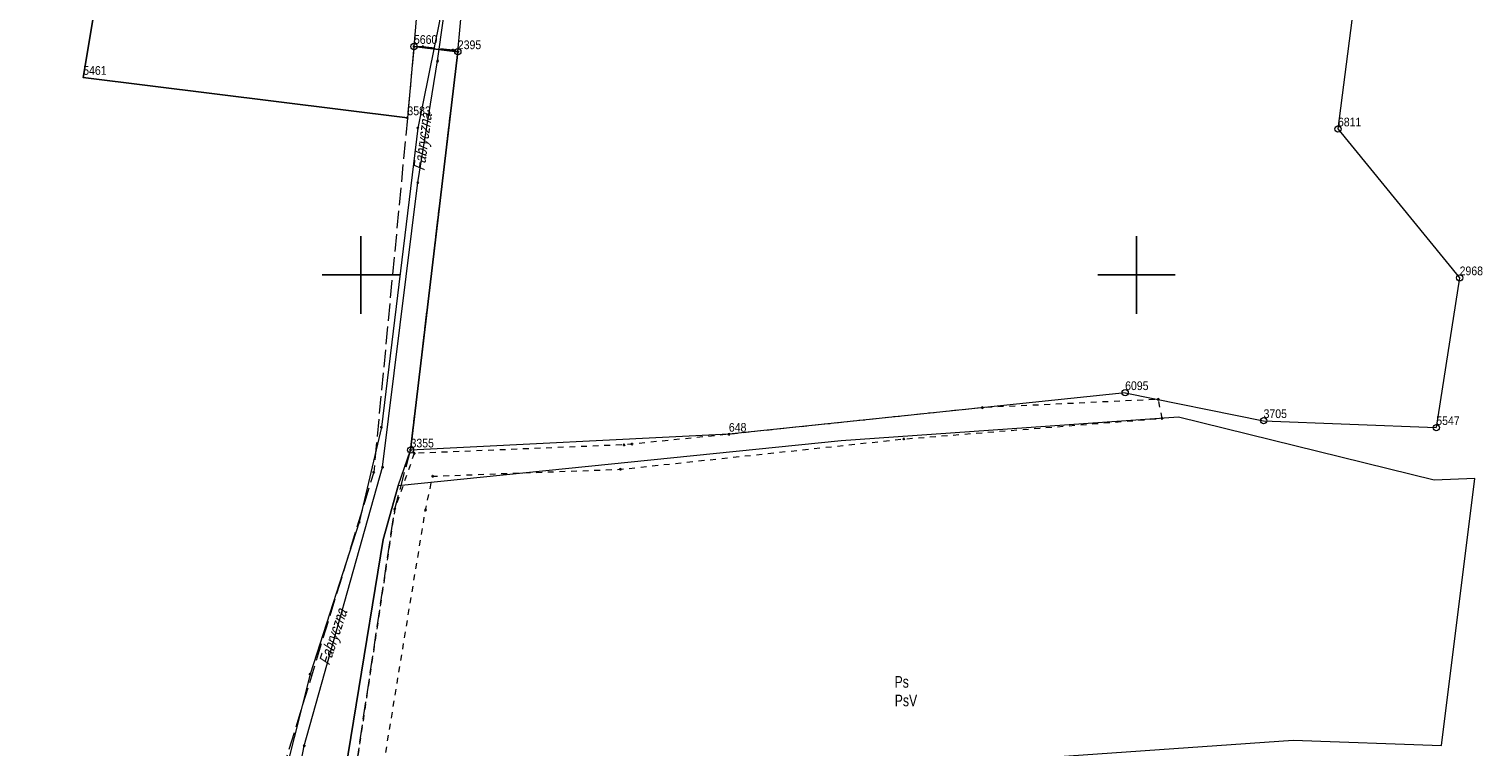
# Model space of a CAD drawing. Header units: metres. Extents: x 5548743 to 5556416, y 5707500 to 5714000.
# Tile 140 of 244: x 5553857 to 5554045, y 5711039 to 5711132. Entities that reach past the tile are written whole.
import ezdxf
from ezdxf.enums import TextEntityAlignment as Align

# ---------------------------------------------------------------- set-up
doc = ezdxf.new("R2010")
doc.units = ezdxf.units.M
for name, pattern in [('0.75_0.75', [1.5, 0.75, -0.75]), ('2.25_0.75', [3, 2.25, -0.75]), ('219-1000', [0])]:
    doc.linetypes.add(name, pattern=pattern)
doc.layers.get('0').update_dxf_attribs({"color": 2, "lineweight": 5})
doc.styles.get("Standard").update_dxf_attribs({"font": 'Working1250', "width": 0.75})

# ---------------------------------------------------------------- blocks, each defined once
blk = doc.blocks.new('202')
at = {"color": 0, "linetype": 'Continuous', "lineweight": 0}
blk.add_circle((0, 0), 0.4, dxfattribs=at)
blk = doc.blocks.new('203')
at = {"linetype": 'Continuous', "lineweight": 0}
h = blk.add_hatch(color=0, dxfattribs=at)
edge = h.paths.add_edge_path()
edge.add_arc((0, 0), 0.09, 0, 360)
blk = doc.blocks.new('PIKIETAW1891')
at = {"color": 0}
blk.add_circle((0, 0), 0.09, dxfattribs=at)
blk = doc.blocks.new('RAMKA1000K')
at = {"color": 0}
for p, q in [((300, 95), (300, 105)), ((400, 95), (400, 105)), ((295, 100), (305, 100)), ((395, 100), (405, 100))]:
    blk.add_line(p, q, dxfattribs=at)

msp = doc.modelspace()

# ---------------------------------------------------------------- linework, layer by layer
at = {"layer": '217-kontur klasyfikacyjny', "color": 3, "linetype": 'CONTINUOUS', "lineweight": 18, "flags": 128}
for points in [[(5553864.18, 5711125.48), (5553867.87, 5711147.63)], [(5553906.83, 5711129.47), (5553905.99, 5711120.27)], [(5553906.39, 5711077.42), (5553912.49, 5711128.79)], [(5553912.49, 5711128.79), (5553906.83, 5711129.47)], [(5553905.99, 5711120.27), (5553864.18, 5711125.48)], [(5554005.4, 5711081.66), (5553961.92, 5711078.59)], [(5554038.39, 5711073.55), (5554005.4, 5711081.66)], [(5553961.92, 5711078.59), (5553904.8, 5711072.82)], [(5553904.8, 5711072.82), (5553906.39, 5711077.42)], [(5554043.63, 5711073.75), (5554038.39, 5711073.55)], [(5554039.34, 5711039.32), (5554043.63, 5711073.75)], [(5553904.8, 5711072.82), (5553902.87, 5711065.89)], [(5553902.87, 5711065.89), (5553904.8, 5711072.82)], [(5553902.87, 5711065.89), (5553895.88, 5711023.25)], [(5553895.88, 5711023.25), (5553902.87, 5711065.89)], [(5553981.45, 5711037.28), (5554020.21, 5711039.99)], [(5554020.21, 5711039.99), (5554039.34, 5711039.32)]]:
    msp.add_lwpolyline(points, dxfattribs=at)
at = {"layer": '218-kontur użytku gruntowego', "color": 3, "linetype": 'CONTINUOUS', "lineweight": 18, "flags": 128}
for points in [[(5553864.18, 5711125.48), (5553867.87, 5711147.63)], [(5553907.93, 5711142.67), (5553906.83, 5711129.47)], [(5553912.49, 5711128.79), (5553913.38, 5711138.63)], [(5553906.83, 5711129.47), (5553905.99, 5711120.27)], [(5553906.39, 5711077.42), (5553912.49, 5711128.79)], [(5553912.49, 5711128.79), (5553906.83, 5711129.47)], [(5553906.83, 5711129.47), (5553912.49, 5711128.79)], [(5553905.99, 5711120.27), (5553864.18, 5711125.48)], [(5554005.4, 5711081.66), (5553961.92, 5711078.59)], [(5554038.39, 5711073.55), (5554005.4, 5711081.66)], [(5553961.92, 5711078.59), (5553904.8, 5711072.82)], [(5553904.8, 5711072.82), (5553906.39, 5711077.42)], [(5554043.63, 5711073.75), (5554038.39, 5711073.55)], [(5554039.34, 5711039.32), (5554043.63, 5711073.75)], [(5553904.8, 5711072.82), (5553902.87, 5711065.89)], [(5553902.87, 5711065.89), (5553904.8, 5711072.82)], [(5553902.87, 5711065.89), (5553895.88, 5711023.25)], [(5553895.88, 5711023.25), (5553902.87, 5711065.89)], [(5553981.45, 5711037.28), (5554020.21, 5711039.99)], [(5554020.21, 5711039.99), (5554039.34, 5711039.32)]]:
    msp.add_lwpolyline(points, dxfattribs=at)
at = {"layer": '219-działka ewidencyjna', "color": 7, "linetype": '219-1000', "lineweight": 18, "flags": 128}
for points in [[(5553867.87, 5711147.63), (5553864.18, 5711125.48)], [(5554027.76, 5711132.87), (5554025.98, 5711118.83)], [(5553906.83, 5711129.47), (5553905.99, 5711120.27)], [(5553912.49, 5711128.79), (5553906.39, 5711077.42)], [(5553906.83, 5711129.47), (5553912.49, 5711128.79)], [(5553864.18, 5711125.48), (5553905.99, 5711120.27)], [(5554025.98, 5711118.83), (5554041.67, 5711099.63)], [(5554041.67, 5711099.63), (5554038.66, 5711080.31)], [(5553998.54, 5711084.82), (5553947.44, 5711079.45)], [(5553998.54, 5711084.82), (5554016.39, 5711081.21)], [(5554016.39, 5711081.21), (5554038.66, 5711080.31)], [(5553947.44, 5711079.45), (5553906.39, 5711077.42)]]:
    msp.add_lwpolyline(points, dxfattribs=at)
at = {"layer": 'jezdnia', "color": 7, "linetype": '2.25_0.75', "lineweight": 18, "flags": 128}
msp.add_lwpolyline([(5553891.72, 5710994.27), (5553893.99, 5711009.39), (5553894.41, 5711014.66), (5553894.55, 5711018), (5553894.76, 5711020.67), (5553897.02, 5711020.84), (5553904.36, 5711069.81), (5553906.39, 5711077.42), (5553912.49, 5711128.79), (5553911.86, 5711129.01), (5553907.96, 5711129.43), (5553906.83, 5711129.47), (5553905.99, 5711120.27), (5553901.64, 5711074.56), (5553888.64, 5711032.01), (5553883.96, 5711003.57), (5553884.07, 5711002.22)], close=True, dxfattribs=at)
at = {"layer": 'przewód telekomunikacyjny podziemny', "color": 30, "linetype": 'CONTINUOUS', "lineweight": 18, "flags": 128}
for points in [[(5553857.2, 5711382.77), (5553865.68, 5711342.74), (5553874.82, 5711298.78), (5553879.98, 5711274.74), (5553887.38, 5711238.18), (5553888.66, 5711232.31), (5553891.11, 5711224.51), (5553894.29, 5711219.09), (5553904.38, 5711207.35), (5553907.97, 5711202.33), (5553914.46, 5711188.78), (5553915.4, 5711185.36), (5553915.5, 5711179.86), (5553914.24, 5711168.78), (5553911.94, 5711154.97), (5553910.13, 5711132.73), (5553907.33, 5711118.94), (5553902.63, 5711080.36), (5553899.77, 5711068.12), (5553893.44, 5711048.5), (5553889.34, 5711032.16), (5553886.83, 5711019.12), (5553884.2, 5711007.46), (5553882.7, 5711003.66)], [(5553881.67, 5710999.42), (5553886.73, 5711012.24), (5553889.13, 5711020.76), (5553892.68, 5711039.28), (5553902.79, 5711075.21), (5553907.33, 5711111.92), (5553909.87, 5711127.6), (5553912.2, 5711144.03), (5553914.66, 5711167.26), (5553917.77, 5711186.95), (5553916.15, 5711193.09), (5553898.66, 5711214.75), (5553893.38, 5711222.88), (5553890.94, 5711229.05), (5553888.95, 5711236.49), (5553876.88, 5711297.29), (5553863.69, 5711353.69), (5553858.83, 5711376.79)]]:
    msp.add_lwpolyline(points, dxfattribs=at)
at = {"layer": 'rów melioracyjny (poligon)', "color": 7, "linetype": '0.75_0.75', "lineweight": 18, "flags": 128}
msp.add_lwpolyline([(5553906.86, 5711076.99), (5553904.36, 5711069.81), (5553897.02, 5711020.84), (5553900.36, 5711021.12), (5553908.32, 5711069.7), (5553909.25, 5711074.05), (5553933.45, 5711074.94), (5553970, 5711078.85), (5554003.31, 5711081.51), (5554002.81, 5711083.96), (5553980.13, 5711082.89), (5553947.44, 5711079.45), (5553934.94, 5711078.19), (5553933.92, 5711078.09)], close=True, dxfattribs=at)

# ---------------------------------------------------------------- block references
at = {"layer": '202-punkt graniczny', "color": 7, "linetype": 'CONTINUOUS', "lineweight": 18}
for p in [(5553906.83, 5711129.47), (5553912.49, 5711128.79), (5554025.98, 5711118.83), (5554041.67, 5711099.63), (5553998.54, 5711084.82), (5554016.39, 5711081.21), (5554038.66, 5711080.31), (5553906.39, 5711077.42)]:
    msp.add_blockref('202', p, dxfattribs=at)
at = {"layer": '203-punkt graniczny', "color": 7, "linetype": 'CONTINUOUS', "lineweight": 18}
for p in [(5553864.18, 5711125.48), (5553905.99, 5711120.27), (5553947.44, 5711079.45)]:
    msp.add_blockref('203', p, dxfattribs=at)
at = {"layer": 'Punkt roboczy BDOT GESUT K1', "color": 6, "linetype": 'CONTINUOUS', "lineweight": 18}
for p in [(5553906.83, 5711129.47), (5553907.96, 5711129.43), (5553911.86, 5711129.01), (5553912.49, 5711128.79), (5553909.87, 5711127.6), (5553905.99, 5711120.27), (5553907.33, 5711118.94), (5553907.33, 5711111.92), (5553980.13, 5711082.89), (5554002.81, 5711083.96), (5554003.31, 5711081.51), (5553902.63, 5711080.36), (5553947.44, 5711079.45), (5553906.39, 5711077.42), (5553933.92, 5711078.09), (5553934.94, 5711078.19), (5553970, 5711078.85), (5553902.79, 5711075.21), (5553906.86, 5711076.99), (5553901.64, 5711074.56), (5553909.25, 5711074.05), (5553933.45, 5711074.94), (5553904.36, 5711069.81), (5553904.36, 5711069.81), (5553908.32, 5711069.7), (5553899.77, 5711068.12), (5553893.44, 5711048.5), (5553892.68, 5711039.28)]:
    msp.add_blockref('PIKIETAW1891', p, dxfattribs=at)
at = {"layer": 'Wstawianie ramki sekcyjnej z opisem', "color": 7, "linetype": 'CONTINUOUS', "lineweight": 13}
msp.add_blockref('RAMKA1000K', (5553600, 5711000), dxfattribs=at)
msp.add_blockref('RAMKA1000K', (5553600, 5711000), dxfattribs=at)
msp.add_blockref('RAMKA1000K', (5553600, 5711000), dxfattribs=at)
msp.add_blockref('RAMKA1000K', (5553600, 5711000), dxfattribs=at)

# ---------------------------------------------------------------- texts
at = {"layer": '202-punkt graniczny-Atr103', "color": 7, "width": 0.9}
for s, p in [('5660', (5553906.83, 5711129.47)), ('5660', (5553906.83, 5711129.47)), ('2395', (5553912.49, 5711128.79)), ('2395', (5553912.49, 5711128.79)), ('6811', (5554025.98, 5711118.83)), ('6811', (5554025.98, 5711118.83)), ('2968', (5554041.67, 5711099.63)), ('2968', (5554041.67, 5711099.63)), ('6095', (5553998.54, 5711084.82)), ('6095', (5553998.54, 5711084.82)), ('3705', (5554016.39, 5711081.21)), ('3705', (5554016.39, 5711081.21)), ('5547', (5554038.66, 5711080.31)), ('5547', (5554038.66, 5711080.31)), ('3355', (5553906.39, 5711077.42)), ('3355', (5553906.39, 5711077.42))]:
    msp.add_text(s, height=1.125, dxfattribs=at).set_placement(p, align=Align.BOTTOM_LEFT)
at = {"layer": '203-punkt graniczny-Atr103', "color": 7, "width": 0.9}
for s, p in [('5461', (5553864.18, 5711125.48)), ('5461', (5553864.18, 5711125.48)), ('3583', (5553905.99, 5711120.27)), ('3583', (5553905.99, 5711120.27)), ('648', (5553947.44, 5711079.45)), ('648', (5553947.44, 5711079.45))]:
    msp.add_text(s, height=1.125, dxfattribs=at).set_placement(p, align=Align.BOTTOM_LEFT)
at = {"layer": '209-oznaczenie konturu klasyfikacyjnego', "color": 3, "linetype": 'CONTINUOUS', "lineweight": 18, "width": 0.79}
msp.add_text('PsV', height=1.5, dxfattribs=at).set_placement((5553968.82, 5711045.87), align=Align.TOP_LEFT)
at = {"layer": '210-oznaczenie konturu użytku gruntowego', "color": 3, "linetype": 'CONTINUOUS', "lineweight": 18, "width": 0.79}
msp.add_text('Ps', height=1.5, dxfattribs=at).set_placement((5553968.8, 5711046.77))
at = {"layer": '994-Nazwa ulicy', "color": 7, "linetype": 'CONTINUOUS', "lineweight": 18, "oblique": 15, "width": 0.79}
for rotation, p in [(82.517, (5553907.44, 5711113.48)), (71.545, (5553895.2, 5711049.81))]:
    msp.add_text('Fabryczna', height=1.5, rotation=rotation, dxfattribs=at).set_placement(p, align=Align.MIDDLE_LEFT)

doc.saveas('drawing.dxf')
